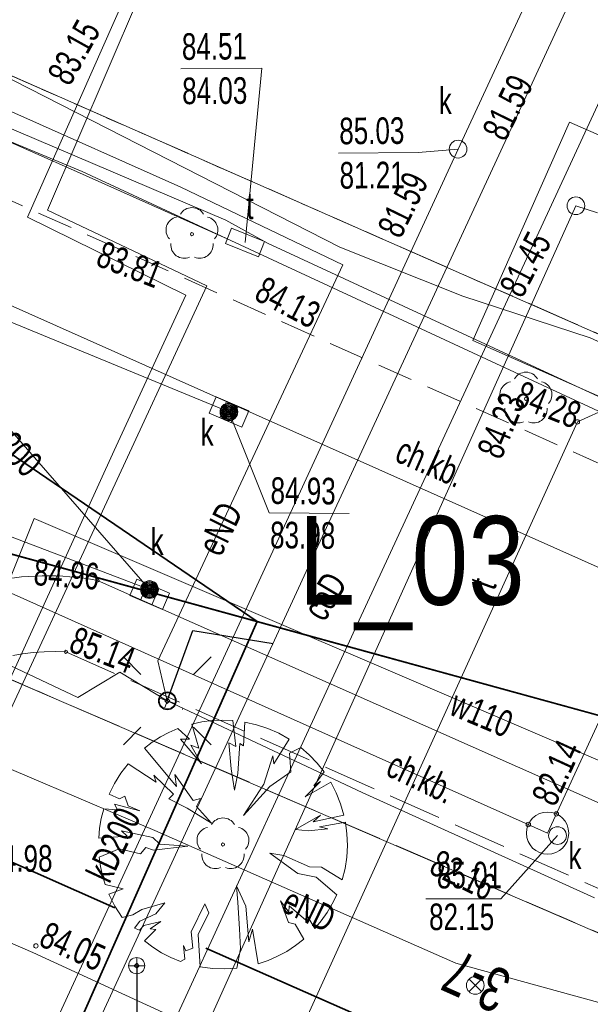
# Model space of a CAD drawing. Header units: metres. Extents: x -1013 to 1491576, y -5789570 to 1032.
# Tile 52 of 62: x 77 to 94, y -16 to 12. Entities that reach past the tile are written whole.
import ezdxf
from ezdxf.xclip import XClip

# ---------------------------------------------------------------- set-up
doc = ezdxf.new("R2010")
doc.units = ezdxf.units.M
doc.header["$MEASUREMENT"] = 0
doc.header["$XCLIPFRAME"] = 0
for name, pattern in [('2_KTCR02', [1.5, 1, -0.5]), ('2_KTJZ01', [2, 1.5, -0.5]), ('GUK', [2, 1.5, -0.5]), ('GUZ', [1, 0.5, -0.5]), ('Przerywana długa', [7.8, 5, -2.8])]:
    doc.linetypes.add(name, pattern=pattern)
doc.layers.add('700-L Mapa 1_1000 dwg', color=7, linetype='Continuous')
doc.layers.add('724-L Tabliczki_ znaki', color=7, linetype='Continuous')
for name, color, linetype, lineweight in [('703-L Płaszczyzny podejścia 2D3', 152, 'Continuous', 30), ('703-L Płaszczyzny podejścia 2D38', 171, 'Continuous', 35), ('704-L Płaszczyzny podejścia 3D38', 171, 'Continuous', 35), ('708-L Opisy_ numeracja obiektów85', 1, 'Continuous', 25), ('715-L Wymiary opisy dla 1_100085', 1, 'Continuous', 25), ('721-L Obiekty_Rośliny1', 7, 'Continuous', 13), ('722-L Obiekty_Latarnie_ słupy_ anteny1', 7, 'Continuous', 13), ('A-26_7_01', 7, 'Continuous', 13), ('ex_02_DXF_MZ_5_07', 9, 'Continuous', 18), ('ex_02_DXF_MZ_5_Dzialki7', 9, 'Continuous', 18), ('ex_02_DXF_MZ_5_EADTD_T_07', 9, 'Continuous', 18), ('ex_02_DXF_MZ_5_Kontury3', 9, 'Continuous', 18), ('ex_02_DXF_MZ_5_KTCR_E_T_17', 9, 'Continuous', 18), ('ex_02_DXF_MZ_5_KTCR_L_17', 9, 'Continuous', 18), ('ex_02_DXF_MZ_5_KTJZ_L_07', 9, 'Continuous', 18), ('ex_02_DXF_MZ_5_KTKR_L_07', 9, 'Continuous', 18), ('ex_02_DXF_MZ_5_OBOP_T_13', 9, 'Continuous', 18), ('ex_02_DXF_MZ_5_RTPW_T_17', 9, 'Continuous', 18), ('ex_02_DXF_MZ_5_SUBK_L_034', 9, 'Continuous', 18), ('ex_02_DXF_MZ_5_SUOG_L_052', 9, 'Continuous', 18), ('ex_02_DXF_MZ_5_SUPC_D_L_1200', 9, 'Continuous', 18), ('ex_02_DXF_MZ_5_SUPC_E_T_1200', 9, 'Continuous', 18), ('ex_02_DXF_MZ_5_SUPE_D_L_31', 9, 'Continuous', 18), ('ex_02_DXF_MZ_5_SUPE_E_T_31', 9, 'Continuous', 18), ('ex_02_DXF_MZ_5_SUPG_L_252', 9, 'Continuous', 18), ('ex_02_DXF_MZ_5_SUPK_D_L_434', 9, 'Continuous', 18), ('ex_02_DXF_MZ_5_SUPK_E_T_434', 9, 'Continuous', 18), ('ex_02_DXF_MZ_5_SUPK_L_434', 9, 'Continuous', 18), ('ex_02_DXF_MZ_5_SUPT_D_L_030', 9, 'Continuous', 18), ('ex_02_DXF_MZ_5_SUPT_E_T_030', 9, 'Continuous', 18), ('ex_02_DXF_MZ_5_SUPT_L_030', 9, 'Continuous', 18), ('ex_02_DXF_MZ_5_SUPW_E_T_05', 9, 'Continuous', 18), ('ex_02_DXF_MZ_5_SUPW_L_05', 9, 'Continuous', 18), ('ex_02_DXF_MZ_5_SUSM_D_T_07', 9, 'Continuous', 18), ('ex_02_DXF_MZ_5_SUSM_D_T_37', 9, 'Continuous', 18), ('ex_02_DXF_MZ_5_SUTC_T_0200', 9, 'Continuous', 18), ('ex_02_DXF_MZ_5_SUTE_T_01', 9, 'Continuous', 18), ('ex_02_DXF_MZ_5_SUTG_T_052', 9, 'Continuous', 18), ('ex_02_DXF_MZ_5_SUTK_T_034', 9, 'Continuous', 18), ('ex_02_DXF_MZ_5_SUTT_T_030', 9, 'Continuous', 18), ('ex_02_DXF_MZ_5_SUUK_D_T_234', 9, 'Continuous', 18), ('ex_02_DXF_MZ_5_SUUK_D_T_97', 9, 'Continuous', 18), ('ex_02_DXF_MZ_5_SUUK_E_T_934', 9, 'Continuous', 18), ('ex_02_DXF_MZ_5_SUUK_T_07', 9, 'Continuous', 18), ('ex_02_DXF_MZ_5_SUUK_T_234', 9, 'Continuous', 18), ('ex_02_DXF_MZ_5_SUUT_D_T_130', 9, 'Continuous', 18), ('ex_02_DXF_MZ_5_SUUT_E_T_930', 9, 'Continuous', 18), ('ex_02_DXF_MZ_5_Uzytki3', 9, 'Continuous', 18)]:
    doc.layers.add(name, color=color, linetype=linetype, lineweight=lineweight)
doc.styles.add('STYL_AUTOMATYCZNY_1', font='arial.ttf', dxfattribs={"width": 0.7})
doc.styles.add('STYL_AUTOMATYCZNY_3', font='ARIALN.TTF')
doc.dimstyles.new('STYL_AUTOMATYCZNY__1', dxfattribs={"dimtxt": 0.18, "dimasz": 0.9119999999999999, "dimexe": 0.18, "dimexo": 0.0625, "dimgap": 0, "dimtad": 0, "dimtih": 1, "dimtoh": 1, "dimdec": 4, "dimzin": 0, "dimdsep": 46, "dimcen": 0.09, "dimadec": 0, "dimazin": 0, "dimtfac": 1, "dimtdec": 4, "dimtmove": 0, "dimatfit": 3, "dimldrblk": 'ARROWHEAD_7', "dimfxl": 1, "dimtolj": 1, "dimtzin": 0, "dimarcsym": 0})
doc.dimstyles.new('STYL_AUTOMATYCZNY__2', dxfattribs={"dimtxt": 0.18, "dimasz": 3.648, "dimexe": 0.18, "dimexo": 0.0625, "dimgap": 0, "dimtad": 0, "dimtih": 1, "dimtoh": 1, "dimdec": 4, "dimzin": 0, "dimdsep": 46, "dimcen": 0.09, "dimadec": 0, "dimazin": 0, "dimtfac": 1, "dimtdec": 4, "dimtmove": 0, "dimatfit": 3, "dimldrblk": 'ARROWHEAD_4', "dimfxl": 1, "dimtolj": 1, "dimtzin": 0, "dimarcsym": 0})
picture_1 = doc.add_image_def('image2.png', size_in_pixel=(300, 265))

# ---------------------------------------------------------------- blocks, each defined once
blk = doc.blocks.new('Rysunek_1_5', base_point=(-7447251.909729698, -5789835.32710067))
at = {"layer": 'ex_02_DXF_MZ_5_07', "color": 9, "linetype": 'Continuous', "lineweight": 18}
for p, q in [((90.11584813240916, -15.63514428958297), (90.469348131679, -15.28164429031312)), ((90.469348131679, -15.63514428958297), (90.11584813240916, -15.28164429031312))]:
    blk.add_line(p, q, dxfattribs=at)
blk.add_circle((90.29259813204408, -15.45839428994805), 0.25, dxfattribs=at)
at = {"layer": 'ex_02_DXF_MZ_5_Dzialki7', "color": 9, "linetype": 'Continuous', "lineweight": 18}
for p, q in [((-42.32972969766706, 44.7128993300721), (161.1902703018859, -43.06710067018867)), ((118.5324703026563, -7.999100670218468), (16.01707030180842, 37.10399932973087))]:
    blk.add_line(p, q, dxfattribs=at)
at = {"layer": 'ex_02_DXF_MZ_5_Kontury3', "color": 9, "linetype": 'GUK', "lineweight": 18}
for p, q in [((-42.33102969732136, 44.71429933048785), (102.609970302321, -17.79190067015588)), ((62.51027030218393, 16.65289933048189), (104.4402703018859, -1.797100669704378))]:
    blk.add_line(p, q, dxfattribs=at)
at = {"layer": 'ex_02_DXF_MZ_5_KTCR_L_17', "color": 9, "linetype": '2_KTCR02', "lineweight": 18}
blk.add_line((111.7702703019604, -8.787100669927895), (9.370270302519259, 36.97289932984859), dxfattribs=at)
at = {"layer": 'ex_02_DXF_MZ_5_KTJZ_L_07', "color": 9, "linetype": '2_KTJZ01', "lineweight": 18}
blk.add_line((78.76027030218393, -6.057100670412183), (107.3602703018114, -18.77710067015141), dxfattribs=at)
blk.add_arc((78.44315958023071, -12.40890363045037), 6.359713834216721, 87.14190861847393, 131.2456692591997, dxfattribs=at)
at = {"layer": 'ex_02_DXF_MZ_5_KTKR_L_07', "color": 9, "linetype": 'Continuous', "lineweight": 18}
for p, q in [((106.5402703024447, -9.377100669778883), (26.14027030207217, 26.4628993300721)), ((79.65027030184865, -4.047100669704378), (104.3402703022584, -15.01710067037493))]:
    blk.add_line(p, q, dxfattribs=at)
blk.add_arc((78.22614203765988, -11.61621954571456), 7.701928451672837, 79.34438215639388, 125.8970043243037, dxfattribs=at)
at = {"layer": 'ex_02_DXF_MZ_5_OBOP_T_13', "color": 9, "linetype": 'Continuous', "lineweight": 18}
for centre in [(82.31027030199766, 5.712899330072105), (91.72027030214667, 1.072899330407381), (83.18411461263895, -11.48802733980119)]:
    blk.add_circle(centre, 0.045, dxfattribs=at)
for centre, radius, start, end in [((82.31027030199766, 6.08795564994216), 0.3750000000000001, 30.14012430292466, 149.8598756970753), ((81.95361179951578, 5.828791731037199), 0.375, 102.1444654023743, 221.8600234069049), ((82.66692880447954, 5.828791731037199), 0.375, 318.1399765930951, 77.85553459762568), ((82.08986614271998, 5.409515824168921), 0.3750000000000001, 174.1481823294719, 293.8542284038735), ((82.53067446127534, 5.409515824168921), 0.3750000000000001, 246.1457715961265, 5.851817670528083), ((91.72027030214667, 1.447955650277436), 0.3750000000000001, 30.14012430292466, 149.8598756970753), ((91.3636117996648, 1.188791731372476), 0.375, 102.1444654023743, 221.8600234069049), ((92.07692880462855, 1.188791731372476), 0.375, 318.1399765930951, 77.85553459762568), ((91.499866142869, 0.7695158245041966), 0.3750000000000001, 174.1481823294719, 293.8542284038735), ((91.94067446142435, 0.7695158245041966), 0.3750000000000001, 246.1457715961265, 5.851817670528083), ((83.18411461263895, -11.11297101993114), 0.3750000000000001, 30.14012430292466, 149.8598756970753), ((82.82745611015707, -11.3721349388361), 0.375, 102.1444654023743, 221.8600234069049), ((83.54077311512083, -11.3721349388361), 0.375, 318.1399765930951, 77.85553459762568), ((82.96371045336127, -11.79141084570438), 0.3750000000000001, 174.1481823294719, 293.8542284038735), ((83.40451877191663, -11.79141084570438), 0.3750000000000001, 246.1457715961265, 5.851817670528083)]:
    blk.add_arc(centre, radius, start, end, dxfattribs=at)
at = {"layer": 'ex_02_DXF_MZ_5_RTPW_T_17', "color": 9, "linetype": 'Continuous', "lineweight": 18}
for centre in [(79.65027030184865, -4.047100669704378), (78.76027030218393, -6.057100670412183)]:
    blk.add_circle(centre, 0.045, dxfattribs=at)
at = {"layer": 'ex_02_DXF_MZ_5_SUBK_L_034', "color": 9, "linetype": 'Continuous', "lineweight": 18}
blk.add_circle((92.33027030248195, -11.16710066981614), 0.5952184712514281, dxfattribs=at)
at = {"layer": 'ex_02_DXF_MZ_5_SUOG_L_052', "color": 9, "linetype": 'Continuous', "lineweight": 18}
for p, q in [((89.94027029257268, 3.962899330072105), (86.48027029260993, 5.342899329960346)), ((93.53027030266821, 2.792899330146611), (89.94027029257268, 3.962899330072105)), ((84.16027030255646, -17.44710067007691), (77.83027030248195, -14.52710067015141))]:
    blk.add_line(p, q, dxfattribs=at)
at = {"layer": 'ex_02_DXF_MZ_5_SUPC_D_L_1200', "color": 9, "linetype": 'Continuous', "lineweight": 18}
for p, q in [((77.67451948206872, 6.191544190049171), (81.5286416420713, 14.89440946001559)), ((81.14639343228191, 13.17347058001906), (78.23645940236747, 6.392673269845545)), ((93.42059654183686, 13.26945524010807), (85.81135669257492, -3.183675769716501)), ((87.02125007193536, -5.16672897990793), (94.88332994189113, 11.82713470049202)), ((78.23645940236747, 6.392673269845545), (82.73015110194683, 4.255344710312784)), ((82.14044094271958, 3.997684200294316), (77.67451948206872, 6.191544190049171)), ((82.73015110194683, 4.255344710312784), (76.15414965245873, -9.9312653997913)), ((80.11499584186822, -0.3826084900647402), (82.14044094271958, 3.997684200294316)), ((73.152389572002, -15.67049134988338), (80.11499584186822, -0.3826084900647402)), ((85.81135669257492, -3.183675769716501), (78.83430749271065, -18.29780653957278)), ((77.87039029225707, -25.01841598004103), (87.02125007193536, -5.16672897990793))]:
    blk.add_line(p, q, dxfattribs=at)
at = {"layer": 'ex_02_DXF_MZ_5_SUPE_D_L_31', "color": 9, "linetype": 'Continuous', "lineweight": 18}
for p, q in [((77.23846151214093, 9.162054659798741), (81.99379507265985, 7.035306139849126)), ((81.99379507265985, 7.035306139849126), (86.55954462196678, 4.847218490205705)), ((86.55954462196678, 4.847218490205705), (81.34756750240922, -6.310468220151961)), ((79.09466953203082, -7.346409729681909), (76.80686493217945, -6.26240156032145)), ((81.34756750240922, -6.310468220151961), (81.61552070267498, -7.438687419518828)), ((80.27971414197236, -6.628008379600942), (79.09466953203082, -7.346409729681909)), ((81.61552070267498, -7.438687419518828), (80.27971414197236, -6.628008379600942)), ((81.61552070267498, -7.438687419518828), (87.10411102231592, -10.02032028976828)), ((82.05722175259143, -7.675602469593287), (82.03722113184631, -7.675743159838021)), ((81.26117262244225, -11.09151615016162), (74.57064686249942, -8.248313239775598)), ((87.10411102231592, -10.02032028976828), (93.65554645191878, -12.99451365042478)), ((89.74815187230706, -14.83216608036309), (81.26117262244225, -11.09151615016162)), ((94.19714803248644, -16.06098654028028), (89.74815187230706, -14.83216608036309))]:
    blk.add_line(p, q, dxfattribs=at)
at = {"layer": 'ex_02_DXF_MZ_5_SUPG_L_252', "color": 9, "linetype": 'Continuous', "lineweight": 18}
for p, q in [((86.48027030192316, 5.342899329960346), (74.48027030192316, 11.4628993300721)), ((89.9402703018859, 3.962899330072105), (86.48027030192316, 5.342899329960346)), ((93.53027030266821, 2.792899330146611), (89.9402703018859, 3.962899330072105)), ((113.5102703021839, -6.387100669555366), (93.53027030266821, 2.792899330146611)), ((76.34027030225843, -13.89710067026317), (77.83027030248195, -14.52710067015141)), ((77.83027030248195, -14.52710067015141), (84.16027030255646, -17.44710067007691))]:
    blk.add_line(p, q, dxfattribs=at)
at = {"layer": 'ex_02_DXF_MZ_5_SUPK_D_L_434', "color": 9, "linetype": 'Continuous', "lineweight": 18}
for p, q in [((92.08248360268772, 13.02681814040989), (89.80686474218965, 8.110359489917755)), ((89.80686474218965, 8.110359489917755), (77.17855963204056, -19.30098778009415)), ((68.02273103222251, 7.027037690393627), (83.35027030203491, 0.7028993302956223)), ((79.11616452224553, -24.62784975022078), (93.12835733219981, 6.513574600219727)), ((72.99736828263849, 5.00184109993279), (81.11342814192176, -4.30193012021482))]:
    blk.add_line(p, q, dxfattribs=at)
at = {"layer": 'ex_02_DXF_MZ_5_SUPK_L_434', "color": 9, "linetype": 'Continuous', "lineweight": 18}
for p, q in [((92.33027030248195, -11.16710066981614), (41.33027030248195, 11.64289932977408)), ((95.95027030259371, -3.287100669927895), (92.33027030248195, -11.16710066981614))]:
    blk.add_line(p, q, dxfattribs=at)
at = {"layer": 'ex_02_DXF_MZ_5_SUPT_D_L_030', "color": 9, "linetype": 'Continuous', "lineweight": 18}
for p, q in [((67.16080010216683, 12.98152361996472), (83.26044323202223, 6.10412953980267)), ((79.22047525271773, 7.475840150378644), (67.16417505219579, 12.50150313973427)), ((76.41202176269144, 8.646194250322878), (78.97018628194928, 7.514083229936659)), ((78.97018628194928, 7.514083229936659), (83.30410065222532, 5.584388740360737)), ((105.3980444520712, -4.681155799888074), (79.22047525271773, 7.475840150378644)), ((83.26044323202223, 6.10412953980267), (84.43504958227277, 5.46233220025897)), ((84.43504958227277, 5.46233220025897), (105.7462271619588, -4.418682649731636)), ((93.17027030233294, 0.422899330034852), (94.0883224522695, 0.8398041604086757))]:
    blk.add_line(p, q, dxfattribs=at)
at = {"layer": 'ex_02_DXF_MZ_5_SUPT_L_030', "color": 9, "linetype": 'Continuous', "lineweight": 18}
blk.add_line((77.7902703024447, -33.42710066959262), (93.17027030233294, 0.422899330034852), dxfattribs=at)
at = {"layer": 'ex_02_DXF_MZ_5_SUPW_L_05', "color": 9, "linetype": 'Continuous', "lineweight": 18}
for p in [(76.17093598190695, -6.501361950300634), (94.89027030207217, -9.597100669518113)]:
    blk.add_line(p, (77.8602703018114, -2.297100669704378), dxfattribs=at)
at = {"layer": 'ex_02_DXF_MZ_5_SUSM_D_T_07', "color": 9, "linetype": 'Continuous', "lineweight": 18}
for p, q in [((80.87303071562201, -6.696197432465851), (80.37806072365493, -6.201227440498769)), ((82.35801068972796, -6.696197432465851), (82.85298068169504, -6.201227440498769)), ((80.87303071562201, -8.181177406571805), (80.37806072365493, -8.676147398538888)), ((82.35801068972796, -8.181177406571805), (82.85298068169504, -8.676147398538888))]:
    blk.add_line(p, q, dxfattribs=at)
at = {"layer": 'ex_02_DXF_MZ_5_SUSM_D_T_37', "color": 9, "linetype": 'Continuous', "lineweight": 18}
blk.add_circle((81.61552070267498, -7.438687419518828), 0.25, dxfattribs=at)
at = {"layer": 'ex_02_DXF_MZ_5_SUTG_T_052', "color": 9, "linetype": 'Continuous', "lineweight": 18}
blk.add_circle((77.91404555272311, -14.34549199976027), 0.0625, dxfattribs=at)
at = {"layer": 'ex_02_DXF_MZ_5_SUTK_T_034', "color": 9, "linetype": 'Continuous', "lineweight": 18}
for p, q in [((89.80686465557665, 8.110359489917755), (88.68746296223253, 8.01247701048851)), ((86.4346778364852, 7.996630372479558), (88.68746296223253, 8.01247701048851)), ((93.12835728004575, 6.513574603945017), (93.7397823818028, 6.31785712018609)), ((83.35027086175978, 0.7028980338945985), (84.48918163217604, -2.136393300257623)), ((84.48918163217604, -2.136393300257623), (86.74190020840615, -2.159865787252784)), ((81.11342787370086, -4.301930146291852), (76.40041613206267, -2.504914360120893)), ((92.61027030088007, -11.23710064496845), (91.01341132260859, -13.01522008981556)), ((88.89628376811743, -13.01522008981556), (91.01341132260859, -13.01522008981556))]:
    blk.add_line(p, q, dxfattribs=at)
for centre in [(92.57874348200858, -10.62622535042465), (91.78692103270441, -10.92408503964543)]:
    blk.add_circle(centre, 0.0625, dxfattribs=at)
at = {"layer": 'ex_02_DXF_MZ_5_SUTT_T_030', "color": 9, "linetype": 'Continuous', "lineweight": 18}
for p in [(82.00045531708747, 10.37566073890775), (83.80488950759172, 5.477901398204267)]:
    blk.add_line(p, (84.28038243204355, 10.39169829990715), dxfattribs=at)
blk.add_circle((93.17027030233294, 0.422899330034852), 0.0625, dxfattribs=at)
at = {"layer": 'ex_02_DXF_MZ_5_SUUK_D_T_234', "color": 9, "linetype": 'Continuous', "lineweight": 18}
for centre in [(89.80686474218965, 8.110359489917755), (93.12835733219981, 6.513574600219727)]:
    blk.add_circle(centre, 0.25, dxfattribs=at)
at = {"layer": 'ex_02_DXF_MZ_5_SUUK_D_T_97', "color": 9, "linetype": 'Continuous', "lineweight": 18}
for centre, radius in [((83.35027030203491, 0.7028993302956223), 0.25), ((83.35027030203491, 0.7028993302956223), 0.225), ((83.35027030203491, 0.7028993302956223), 0.2), ((83.35027030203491, 0.7028993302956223), 0.175), ((83.35027030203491, 0.7028993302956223), 0.15), ((83.35027030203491, 0.7028993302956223), 0.125), ((83.35027030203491, 0.7028993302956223), 0.1), ((83.35027030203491, 0.7028993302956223), 0.075), ((83.35027030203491, 0.7028993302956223), 0.05), ((83.35027030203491, 0.7028993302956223), 0.025), ((83.35027030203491, 0.7028993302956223), 0.00715), ((81.11342814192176, -4.30193012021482), 0.25), ((81.11342814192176, -4.30193012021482), 0.225), ((81.11342814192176, -4.30193012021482), 0.2), ((81.11342814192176, -4.30193012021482), 0.175), ((81.11342814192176, -4.30193012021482), 0.15), ((81.11342814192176, -4.30193012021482), 0.125), ((81.11342814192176, -4.30193012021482), 0.1), ((81.11342814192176, -4.30193012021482), 0.075), ((81.11342814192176, -4.30193012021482), 0.05), ((81.11342814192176, -4.30193012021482), 0.025), ((81.11342814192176, -4.30193012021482), 0.00715)]:
    blk.add_circle(centre, radius, dxfattribs=at)
at = {"layer": 'ex_02_DXF_MZ_5_SUUK_T_07', "color": 9, "linetype": 'Continuous', "lineweight": 18}
for p, q in [((82.79234609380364, 0.6679625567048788), (82.98756635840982, 1.128276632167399)), ((82.98756635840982, 1.128276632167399), (83.90819451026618, 0.7378361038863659)), ((83.28677050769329, 1.00138346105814), (83.09155024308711, 0.5410693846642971)), ((83.60899036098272, 0.8647292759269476), (83.41377009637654, 0.4044151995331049)), ((83.71297424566, 0.2775220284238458), (82.79234609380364, 0.6679625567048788)), ((83.90819451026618, 0.7378361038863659), (83.71297424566, 0.2775220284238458)), ((80.56220402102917, -4.469689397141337), (80.75935955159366, -4.010200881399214)), ((80.75935955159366, -4.010200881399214), (81.67833658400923, -4.404511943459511)), ((81.0580270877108, -4.138351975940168), (80.86087155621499, -4.597840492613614)), ((81.37966904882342, -4.276360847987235), (81.1825135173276, -4.73584936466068)), ((81.67833658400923, -4.404511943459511), (81.48118105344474, -4.864000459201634)), ((81.48118105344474, -4.864000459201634), (80.56220402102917, -4.469689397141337))]:
    blk.add_line(p, q, dxfattribs=at)
at = {"layer": 'ex_02_DXF_MZ_5_SUUK_T_234', "color": 9, "linetype": 'Continuous', "lineweight": 18}
blk.add_circle((92.6102703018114, -11.23710067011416), 0.25, dxfattribs=at)
at = {"layer": 'ex_02_DXF_MZ_5_SUUT_D_T_130', "color": 9, "linetype": 'Continuous', "lineweight": 18}
for p, q in [((83.4285266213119, 5.881418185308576), (83.25387340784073, 5.448641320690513)), ((84.35590561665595, 5.507161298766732), (83.4285266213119, 5.881418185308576)), ((83.25387340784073, 5.448641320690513), (84.18125240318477, 5.074384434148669)), ((84.18125240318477, 5.074384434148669), (84.35590561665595, 5.507161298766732))]:
    blk.add_line(p, q, dxfattribs=at)
at = {"layer": 'ex_02_DXF_MZ_5_Uzytki3', "color": 9, "linetype": 'GUZ', "lineweight": 18}
for p, q in [((-42.33102969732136, 44.71429933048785), (102.609970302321, -17.79190067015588)), ((62.51467030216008, 16.64919933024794), (104.4376703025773, -1.797700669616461))]:
    blk.add_line(p, q, dxfattribs=at)
at = {"layer": 'ex_02_DXF_MZ_5_EADTD_T_07', "color": 9, "linetype": 'Continuous', "lineweight": 18, "insert": (91.39438638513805, -15.117020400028), "char_height": 1.25, "attachment_point": 7, "rotation": 155.96274251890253, "style": 'STYL_AUTOMATYCZNY_1'}
blk.add_mtext('\\A1;{\\pql;\\fArial|b0|i0|c238|p0;\\W0.700000;3-7}', dxfattribs=at)
at = {"layer": 'ex_02_DXF_MZ_5_KTCR_E_T_17', "color": 9, "linetype": 'Continuous', "lineweight": 18, "char_height": 0.75, "attachment_point": 4, "style": 'STYL_AUTOMATYCZNY_1'}
for insert, rotation in [((88.12998503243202, -0.3273696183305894), 336.4402596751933), ((87.88619937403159, -9.184513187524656), 334.46272523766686)]:
    blk.add_mtext('\\A1;{\\pql;\\fArial|b0|i0|c238|p0;\\W0.700000;ch.kb.}', dxfattribs=dict(at, insert=insert, rotation=rotation))
at = {"layer": 'ex_02_DXF_MZ_5_RTPW_T_17', "color": 9, "linetype": 'Continuous', "lineweight": 18, "char_height": 0.75, "attachment_point": 7, "style": 'STYL_AUTOMATYCZNY_1'}
for s, insert, rotation in [('\\A1;{\\pql;\\fArial|b0|i0|c238|p0;\\W0.700000;84.96}', (77.83321641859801, -4.184134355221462), 355.72007285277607), ('\\A1;{\\pql;\\fArial|b0|i0|c238|p0;\\W0.700000;85.14}', (78.79902855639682, -6.039437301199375), 339.1341272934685), ('\\A1;{\\pql;\\fArial|b0|i0|c238|p0;\\W0.700000;84.98}', (76.54903387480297, -12.27446077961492), 0.4030531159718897)]:
    blk.add_mtext(s, dxfattribs=dict(at, insert=insert, rotation=rotation))
at = {"layer": 'ex_02_DXF_MZ_5_SUPC_E_T_1200', "color": 9, "linetype": 'Continuous', "lineweight": 18, "insert": (85.72268120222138, -5.052086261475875), "char_height": 0.75, "attachment_point": 4, "rotation": 59.074542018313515, "style": 'STYL_AUTOMATYCZNY_1'}
blk.add_mtext('\\A1;{\\pql;\\fArial|b0|i0|c238|p0;\\W0.700000;coD}', dxfattribs=at)
at = {"layer": 'ex_02_DXF_MZ_5_SUPE_E_T_31', "color": 9, "linetype": 'Continuous', "lineweight": 18, "char_height": 0.75, "attachment_point": 4, "style": 'STYL_AUTOMATYCZNY_1'}
for insert, rotation in [((82.78435881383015, -3.249244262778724), 63.83310750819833), ((84.94580002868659, -13.01368365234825), 334.37272548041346)]:
    blk.add_mtext('\\A1;{\\pql;\\fArial|b0|i0|c238|p0;\\W0.700000;eND}', dxfattribs=dict(at, insert=insert, rotation=rotation))
at = {"layer": 'ex_02_DXF_MZ_5_SUPK_E_T_434', "color": 9, "linetype": 'Continuous', "lineweight": 18, "char_height": 0.75, "attachment_point": 7, "style": 'STYL_AUTOMATYCZNY_1'}
for s, insert, rotation in [('\\A1;{\\pql;\\fArial|b0|i0|c238|p0;\\W0.700000;k200}', (76.49842262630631, -0.05347233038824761), 314.2350005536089), ('\\A1;{\\pql;\\fArial|b0|i0|c238|p0;\\W0.700000;kD200}', (79.99789581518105, -12.61863795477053), 64.99538708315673)]:
    blk.add_mtext(s, dxfattribs=dict(at, insert=insert, rotation=rotation))
at = {"layer": 'ex_02_DXF_MZ_5_SUPT_E_T_030', "color": 9, "linetype": 'Continuous', "lineweight": 18, "insert": (90.83876212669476, -4.356493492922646), "char_height": 0.75, "attachment_point": 7, "rotation": 69.80512439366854, "style": 'STYL_AUTOMATYCZNY_1'}
blk.add_mtext('\\A1;{\\pql;\\fArial|b0|i0|c238|p0;\\W0.700000;t}', dxfattribs=at)
at = {"layer": 'ex_02_DXF_MZ_5_SUPW_E_T_05', "color": 9, "linetype": 'Continuous', "lineweight": 18, "insert": (89.5142272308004, -7.817948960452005), "char_height": 0.75, "attachment_point": 7, "rotation": 337.14123864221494, "style": 'STYL_AUTOMATYCZNY_1'}
blk.add_mtext('\\A1;{\\pql;\\fArial|b0|i0|c238|p0;\\W0.700000;w110}', dxfattribs=at)
at = {"layer": 'ex_02_DXF_MZ_5_SUTC_T_0200', "color": 9, "linetype": 'Continuous', "lineweight": 18, "insert": (78.87344714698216, 9.851460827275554), "char_height": 0.75, "attachment_point": 7, "rotation": 60.957734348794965, "style": 'STYL_AUTOMATYCZNY_1'}
blk.add_mtext('\\A1;{\\pql;\\fArial|b0|i0|c238|p0;\\W0.700000;83.15}', dxfattribs=at)
at = {"layer": 'ex_02_DXF_MZ_5_SUTE_T_01', "color": 9, "linetype": 'Continuous', "lineweight": 18, "insert": (84.19675314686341, 4.215827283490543), "char_height": 0.75, "attachment_point": 4, "rotation": 332.41270537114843, "style": 'STYL_AUTOMATYCZNY_1'}
blk.add_mtext('\\A1;{\\pql;\\fArial|b0|i0|c238|p0;\\W0.700000;84.13}', dxfattribs=at)
at = {"layer": 'ex_02_DXF_MZ_5_SUTG_T_052', "color": 9, "linetype": 'Continuous', "lineweight": 18, "insert": (77.95378686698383, -14.33016800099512), "char_height": 0.75, "attachment_point": 7, "rotation": 335.72018868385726, "style": 'STYL_AUTOMATYCZNY_1'}
blk.add_mtext('\\A1;{\\pql;\\fArial|b0|i0|c238|p0;\\W0.700000;84.05}', dxfattribs=at)
at = {"layer": 'ex_02_DXF_MZ_5_SUTK_T_034', "color": 9, "linetype": 'Continuous', "lineweight": 18, "char_height": 0.75, "style": 'STYL_AUTOMATYCZNY_1'}
for s, insert, attachment_point, rotation in [('\\A1;{\\pql;\\fArial|b0|i0|c238|p0;\\W0.700000;81.59}', (90.80431072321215, 8.460948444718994), 4, 63.83310744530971), ('\\A1;{\\pql;\\fArial|b0|i0|c238|p0;\\W0.700000;85.03}', (86.45756802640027, 8.996816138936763), 1, 0.4030258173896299), ('\\A1;{\\pql;\\fArial|b0|i0|c238|p0;\\W0.700000;81.21}', (86.46636061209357, 7.746847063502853), 1, 0.4030258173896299), ('\\A1;{\\pql;\\fArial|b0|i0|c238|p0;\\W0.700000;81.59}', (87.85334368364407, 5.719939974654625), 4, 63.83310752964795), ('\\A1;{\\pql;\\fArial|b0|i0|c238|p0;\\W0.700000;81.45}', (91.2825579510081, 4.049099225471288), 4, 62.436060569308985), ('\\A1;{\\pql;\\fArial|b0|i0|c238|p0;\\W0.700000;84.93}', (84.52952406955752, -1.136759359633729), 1, 359.40302097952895), ('\\A1;{\\pql;\\fArial|b0|i0|c238|p0;\\W0.700000;83.98}', (84.51650024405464, -2.386691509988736), 1, 359.4030209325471), ('\\A1;{\\pql;\\fArial|b0|i0|c238|p0;\\W0.700000;82.14}', (92.54896131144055, -10.45622694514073), 7, 65.3638622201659), ('\\A1;{\\pql;\\fArial|b0|i0|c238|p0;\\W0.700000;82.16}', (89.28281330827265, -11.60507145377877), 1, 333.8349130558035)]:
    blk.add_mtext(s, dxfattribs=dict(at, insert=insert, attachment_point=attachment_point, rotation=rotation))
for s, insert, attachment_point in [('\\A1;{\\pql;\\fArial|b0|i0|c238|p0;\\W0.700000;85.01}', (89.21165132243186, -12.73491016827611), 7), ('\\A1;{\\pql;\\fArial|b0|i0|c238|p0;\\W0.700000;82.15}', (88.9911673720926, -13.15106697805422), 1)]:
    blk.add_mtext(s, dxfattribs=dict(at, insert=insert, attachment_point=attachment_point))
at = {"layer": 'ex_02_DXF_MZ_5_SUTT_T_030', "color": 9, "linetype": 'Continuous', "lineweight": 18, "char_height": 0.75, "style": 'STYL_AUTOMATYCZNY_1'}
for s, insert, attachment_point, rotation in [('\\A1;{\\pql;\\fArial|b0|i0|c238|p0;\\W0.700000;84.51}', (82.0233455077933, 11.37584650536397), 1, 0.4030257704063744), ('\\A1;{\\pql;\\fArial|b0|i0|c238|p0;\\W0.700000;84.03}', (82.03213809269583, 10.12587742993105), 1, 0.4030258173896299), ('\\A1;{\\pql;\\fArial|b0|i0|c238|p0;\\W0.700000;83.81}', (79.56038643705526, 4.834693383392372), 7, 338.80277093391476), ('\\A1;{\\pql;\\fArial|b0|i0|c238|p0;\\W0.700000;84.28}', (91.35415439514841, 0.8925187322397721), 7, 338.29276567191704), ('\\A1;{\\pql;\\fArial|b0|i0|c238|p0;\\W0.700000;84.23}', (91.02578446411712, -0.6754781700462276), 7, 67.45693271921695)]:
    blk.add_mtext(s, dxfattribs=dict(at, insert=insert, attachment_point=attachment_point, rotation=rotation))
at = {"layer": 'ex_02_DXF_MZ_5_SUUK_E_T_934', "color": 9, "linetype": 'Continuous', "lineweight": 18, "char_height": 0.75, "style": 'STYL_AUTOMATYCZNY_1'}
for s, insert, attachment_point in [('\\A1;{\\pql;\\fArial|b0|i0|c238|p0;\\W0.700000;k}', (89.26461535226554, 9.85232042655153), 1), ('\\A1;{\\pql;\\fArial|b0|i0|c238|p0;\\W0.700000;k }', (82.5527045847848, 0.1301466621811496), 4), ('\\A1;{\\pql;\\fArial|b0|i0|c238|p0;\\W0.700000;k }', (81.14424602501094, -2.950043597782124), 4), ('\\A1;{\\pql;\\fArial|b0|i0|c238|p0;\\W0.700000;k}', (92.91747076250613, -11.42620615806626), 1)]:
    blk.add_mtext(s, dxfattribs=dict(at, insert=insert, attachment_point=attachment_point))
at = {"layer": 'ex_02_DXF_MZ_5_SUUT_E_T_930', "color": 9, "linetype": 'Continuous', "lineweight": 18, "insert": (83.84285210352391, 6.88819103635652), "char_height": 0.75, "attachment_point": 1, "style": 'STYL_AUTOMATYCZNY_1'}
blk.add_mtext('\\A1;{\\pql;\\fArial|b0|i0|c238|p0;\\W0.700000;t}', dxfattribs=at)
blk = doc.blocks.new('Rysunek_3_7', base_point=(90.22175947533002, 2.716591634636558))
at = {"layer": 'A-26_7_01', "color": 7, "lineweight": 13}
image = blk.add_image(picture_1, insert=(90.22175947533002, 2.716591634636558), size_in_units=(7.6200000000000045, 6.730999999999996), rotation=-23.899190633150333, dxfattribs=at)
image.set_boundary_path([(-0.5, -0.5), (299.5, 264.5)])
blk = doc.blocks.new('ARROWHEAD_7')
at = {"color": 0, "linetype": 'Continuous', "lineweight": 0}
for p, q in [((0, 0), (-1, 0)), ((-0.25, 0), (0.25, 0)), ((0, -0.25), (0, 0.25))]:
    blk.add_line(p, q, dxfattribs=at)
blk.add_circle((0, 0), 0.25, dxfattribs=at)
blk = doc.blocks.new('ARROWHEAD_4')
at = {"color": 0, "linetype": 'Continuous', "lineweight": 0}
blk.add_line((0, 0), (-1, 0), dxfattribs=at)
at = {"color": 0, "linetype": 'Continuous', "lineweight": 0, "flags": 128}
blk.add_lwpolyline([(-1, 0.2679), (0, 0), (-1, -0.2679)], close=True, dxfattribs=at)

msp = doc.modelspace()

# ---------------------------------------------------------------- linework, layer by layer
at = {"layer": '703-L Płaszczyzny podejścia 2D3', "color": 152, "linetype": 'Continuous', "lineweight": 30}
msp.add_circle((8.227287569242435, 10.35503282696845), 1021.659312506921, dxfattribs=at)
at = {"layer": '703-L Płaszczyzny podejścia 2D38', "color": 171, "linetype": 'Przerywana długa', "lineweight": 35}
msp.add_line((25.64933348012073, 10.87244387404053), (381.2963483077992, -146.7226094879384), dxfattribs=at)
at = {"layer": '703-L Płaszczyzny podejścia 2D38', "color": 171, "linetype": 'Continuous', "lineweight": 35}
msp.add_line((25.64933348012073, 10.87244387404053), (404.9356063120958, -93.37555726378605), dxfattribs=at)
at = {"layer": '704-L Płaszczyzny podejścia 3D38', "color": 171, "linetype": 'Continuous', "lineweight": 35, "flags": 128}
for points in [[(33.75190691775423, 29.15763743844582), (84.15107222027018, -5.206939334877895)], [(142.6528109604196, -21.28632254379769), (84.15107222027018, -5.206939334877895), (33.75190691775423, 29.15763743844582)], [(84.15107222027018, -5.206939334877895), (25.64933348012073, 10.87244387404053)], [(25.64933348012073, 10.87244387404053), (84.15107222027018, -5.206939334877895)], [(63.36797135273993, -52.10846082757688), (84.15107222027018, -5.206939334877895)], [(84.15107222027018, -5.206939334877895), (63.36797135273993, -52.10846082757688)], [(84.15107222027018, -5.206939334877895), (142.6528109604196, -21.28632254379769)]]:
    msp.add_lwpolyline(points, dxfattribs=at)
at = {"layer": '721-L Obiekty_Rośliny1', "color": 7, "linetype": 'Continuous', "lineweight": 13}
for p, q in [((82.58852720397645, -8.032225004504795), (82.30272859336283, -8.093848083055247)), ((82.87846573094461, -7.994623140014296), (82.58852720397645, -8.032225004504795)), ((83.17052881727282, -7.981303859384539), (82.87846573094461, -7.994623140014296)), ((83.46268633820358, -7.992359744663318), (83.17052881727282, -7.981303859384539)), ((83.54532684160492, -8.726114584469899), (83.46268633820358, -7.992359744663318)), ((83.80392153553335, -8.03648659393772), (83.76568366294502, -8.703554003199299)), ((84.13089475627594, -8.111505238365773), (83.80392153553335, -8.03648659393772)), ((81.91314245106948, -8.219706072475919), (81.66156263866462, -8.329051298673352)), ((82.23815447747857, -8.52251999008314), (81.91314245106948, -8.219706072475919)), ((82.30272859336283, -8.093848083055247), (82.50205426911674, -8.77469107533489)), ((84.44920347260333, -8.217424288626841), (84.13089475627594, -8.111505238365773)), ((84.75593466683, -8.353274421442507), (84.44920347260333, -8.217424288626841)), ((81.41929952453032, -8.457726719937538), (81.18783554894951, -8.604944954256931)), ((81.66156263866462, -8.329051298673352), (81.41929952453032, -8.457726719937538)), ((82.57785991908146, -9.213975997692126), (81.98568444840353, -8.515824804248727)), ((81.98568444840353, -8.515824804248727), (82.23815447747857, -8.52251999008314)), ((84.61988178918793, -9.217299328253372), (85.04828127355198, -8.517812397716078)), ((85.04828127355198, -8.517812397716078), (84.75593466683, -8.353274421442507)), ((81.18783554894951, -8.604944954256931), (80.96858707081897, -8.769805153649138)), ((80.96858707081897, -8.769805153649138), (81.87557203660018, -9.849395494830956)), ((82.50205426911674, -8.77469107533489), (82.28297669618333, -8.69263865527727)), ((82.28297669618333, -8.69263865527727), (82.57785991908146, -9.213975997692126)), ((83.41491340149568, -9.359507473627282), (83.34993962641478, -8.624508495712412)), ((83.34993962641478, -8.624508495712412), (83.54532684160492, -8.726114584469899)), ((83.65821322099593, -8.64090577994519), (83.59916979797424, -9.486232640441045)), ((83.76568366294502, -8.703554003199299), (83.65821322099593, -8.64090577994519)), ((85.3787644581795, -8.752921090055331), (85.05473107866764, -8.914142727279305)), ((85.61648108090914, -8.961985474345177), (85.3787644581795, -8.752921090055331)), ((84.33875388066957, -9.78390730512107), (84.58476166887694, -8.991377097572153)), ((84.58476166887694, -8.991377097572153), (84.61988178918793, -9.217299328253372)), ((85.05473107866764, -8.914142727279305), (85.09157886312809, -9.441344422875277)), ((85.83437507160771, -9.19163590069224), (85.61648108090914, -8.961985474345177)), ((80.51413155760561, -9.21459719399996), (80.30835626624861, -9.481211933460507)), ((81.29798271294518, -9.72868415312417), (80.51413155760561, -9.21459719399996)), ((83.51042219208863, -9.957780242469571), (83.41491340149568, -9.359507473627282)), ((86.03067069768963, -9.440000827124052), (85.83437507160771, -9.19163590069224)), ((80.30835626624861, -9.481211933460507), (80.12910618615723, -9.766336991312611)), ((81.79351961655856, -10.06847306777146), (81.23360682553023, -9.534875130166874)), ((81.23360682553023, -9.534875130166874), (81.29798271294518, -9.72868415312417)), ((81.87557203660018, -9.849395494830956), (81.8291716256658, -9.513294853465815)), ((81.8291716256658, -9.513294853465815), (82.34328189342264, -10.25198210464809)), ((83.59916979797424, -9.486232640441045), (83.51042219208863, -9.957780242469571)), ((85.09157886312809, -9.441344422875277), (84.50202788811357, -9.856257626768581)), ((85.49964740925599, -10.14806793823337), (85.93434722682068, -9.709613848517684)), ((85.7433956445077, -9.835358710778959), (86.03067069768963, -9.440000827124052)), ((85.93434722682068, -9.709613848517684), (85.7433956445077, -9.835358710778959)), ((80.12910618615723, -9.766336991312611), (79.97803467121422, -10.06734245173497)), ((83.76506830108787, -10.67164735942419), (84.33875388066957, -9.78390730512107)), ((84.50202788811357, -9.856257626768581), (83.76506830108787, -10.67164735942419)), ((86.21929597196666, -9.73161956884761), (85.49964740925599, -10.14806793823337)), ((86.37292706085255, -10.02899707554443), (86.21929597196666, -9.73161956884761)), ((79.97803467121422, -10.06734245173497), (80.26511261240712, -10.20002534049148)), ((80.26511261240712, -10.20002534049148), (80.4205475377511, -10.1278257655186)), ((80.4205475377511, -10.1278257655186), (80.51251764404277, -10.39782861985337)), ((81.65837159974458, -10.20392002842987), (81.79351961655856, -10.06847306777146)), ((82.17474142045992, -10.46278629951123), (81.65837159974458, -10.20392002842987)), ((82.34328189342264, -10.25198210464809), (82.54965045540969, -10.19317162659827)), ((82.54965045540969, -10.19317162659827), (82.43691354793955, -10.4136779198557)), ((86.49750611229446, -10.33966724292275), (86.37292706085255, -10.02899707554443)), ((79.82450495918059, -10.48288201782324), (79.75485235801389, -10.75491443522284)), ((80.21471119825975, -10.51274739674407), (79.82450495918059, -10.48288201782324)), ((80.83680174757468, -10.54152607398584), (80.1277714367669, -10.3507807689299)), ((80.1277714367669, -10.3507807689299), (80.21471119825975, -10.51274739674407)), ((80.51251764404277, -10.39782861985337), (80.83680174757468, -10.54152607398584)), ((82.85867140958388, -10.88605635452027), (82.17474142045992, -10.46278629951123)), ((82.43691354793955, -10.4136779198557), (82.85867140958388, -10.88605635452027)), ((86.5918981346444, -10.6607996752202), (86.49750611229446, -10.33966724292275)), ((79.75485235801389, -10.75491443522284), (79.70718898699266, -11.03164774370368)), ((85.22867001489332, -11.06476481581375), (85.93539353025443, -10.65669626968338)), ((85.93539353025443, -10.65669626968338), (85.72917444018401, -10.85080423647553)), ((85.72917444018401, -10.85080423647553), (86.5918981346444, -10.6607996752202)), ((79.70718898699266, -11.03164774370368), (79.68182047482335, -11.31130746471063)), ((85.58718176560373, -11.10342373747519), (85.22867001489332, -11.06476481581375)), ((86.13807381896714, -11.04702228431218), (85.58718176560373, -11.10342373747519)), ((86.63369434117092, -10.85739762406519), (85.9078654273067, -10.99008894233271)), ((85.9078654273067, -10.99008894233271), (86.13807381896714, -11.04702228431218)), ((86.6776161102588, -11.18349256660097), (86.63369434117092, -10.85739762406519)), ((79.68182047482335, -11.31130746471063), (80.48726795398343, -11.25073180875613)), ((80.48726795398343, -11.25073180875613), (80.3217723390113, -11.10685893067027)), ((80.3217723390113, -11.10685893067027), (81.210863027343, -11.28922032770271)), ((81.210863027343, -11.28922032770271), (81.40751579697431, -11.48216868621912)), ((86.69078062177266, -11.51226867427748), (86.6776161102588, -11.18349256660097)), ((80.25848294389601, -11.60784984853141), (79.69551909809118, -11.84439158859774)), ((80.86433194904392, -11.75287323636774), (80.25848294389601, -11.60784984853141)), ((81.01473652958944, -11.57263743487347), (80.86433194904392, -11.75287323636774)), ((81.2276308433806, -11.64934108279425), (81.01473652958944, -11.57263743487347)), ((82.19660331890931, -11.53204382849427), (81.2276308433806, -11.64934108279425)), ((81.40751579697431, -11.48216868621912), (82.19660331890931, -11.53204382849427)), ((86.67307197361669, -11.84083135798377), (86.69078062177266, -11.51226867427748)), ((79.69551909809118, -11.84439158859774), (79.7321406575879, -12.10541697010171)), ((85.293017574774, -12.30455946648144), (84.50825870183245, -11.72756659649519)), ((84.50825870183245, -11.72756659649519), (84.9012133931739, -11.79588633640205)), ((84.9012133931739, -11.79588633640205), (85.62348253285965, -12.11593975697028)), ((86.62464607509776, -12.16628790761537), (86.67307197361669, -11.84083135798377)), ((79.7321406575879, -12.10541697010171), (79.7882646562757, -12.3629543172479)), ((85.62348253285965, -12.11593975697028), (85.95579969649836, -12.12212061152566)), ((85.95579969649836, -12.12212061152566), (86.54592927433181, -12.48577295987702)), ((86.54592927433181, -12.48577295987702), (86.62464607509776, -12.16628790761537)), ((79.7882646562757, -12.3629543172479), (79.86357401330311, -12.6155486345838)), ((85.8104254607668, -12.41039263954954), (85.293017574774, -12.30455946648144)), ((86.39019455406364, -12.90871222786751), (85.8104254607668, -12.41039263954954)), ((79.86357401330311, -12.6155486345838), (80.37595562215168, -12.73561081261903)), ((80.37595562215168, -12.73561081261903), (79.97070179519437, -12.8920473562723)), ((83.60618206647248, -13.12655838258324), (83.56964371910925, -12.65186969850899)), ((83.56964371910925, -12.65186969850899), (83.827284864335, -13.22453391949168)), ((79.97070179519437, -12.8920473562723), (80.1400292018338, -13.22895759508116)), ((86.26456442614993, -13.16377287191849), (86.39019455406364, -12.90871222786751)), ((80.1400292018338, -13.22895759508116), (80.3445520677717, -13.54573934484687)), ((80.64851237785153, -13.47359522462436), (80.89388978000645, -13.3178094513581)), ((80.89388978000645, -13.3178094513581), (81.54193171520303, -13.12883889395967)), ((81.54193171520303, -13.12883889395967), (81.29672973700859, -13.44341315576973)), ((82.28767579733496, -13.9530613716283), (82.67639980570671, -13.15541451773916)), ((82.67639980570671, -13.15541451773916), (82.78964180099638, -13.41720888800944)), ((83.64792618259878, -13.86807178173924), (83.60618206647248, -13.12655838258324)), ((83.827284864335, -13.22453391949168), (83.91024682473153, -14.23119525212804)), ((85.03262659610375, -13.68810937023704), (84.80932074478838, -13.07775629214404)), ((84.80932074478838, -13.07775629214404), (85.04048423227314, -13.39180428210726)), ((85.04048423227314, -13.39180428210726), (85.04684051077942, -13.21827560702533)), ((85.04684051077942, -13.21827560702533), (85.52037868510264, -13.62209064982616)), ((86.11868431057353, -13.40781764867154), (86.26456442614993, -13.16377287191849)), ((80.3445520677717, -13.54573934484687), (80.64851237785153, -13.47359522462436)), ((81.29672973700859, -13.44341315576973), (80.83695666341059, -13.6452716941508)), ((82.78964180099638, -13.41720888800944), (82.48582992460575, -14.02323331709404)), ((85.52037868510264, -13.62209064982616), (85.54968363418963, -13.47636556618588)), ((85.54968363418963, -13.47636556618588), (85.77013682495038, -13.85652544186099)), ((85.95351318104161, -13.63924227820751), (86.11868431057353, -13.40781764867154)), ((80.83695666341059, -13.6452716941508), (80.69476056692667, -13.8467793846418)), ((80.69476056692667, -13.8467793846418), (80.82742224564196, -13.90556470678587)), ((80.82742224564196, -13.90556470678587), (80.95823171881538, -13.76954946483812)), ((80.95823171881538, -13.76954946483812), (81.42956683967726, -13.66098696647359)), ((81.42956683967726, -13.66098696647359), (81.12858225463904, -13.86267008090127)), ((81.12858225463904, -13.86267008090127), (81.29557922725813, -13.88376654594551)), ((83.68128639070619, -14.42952480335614), (83.64792618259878, -13.86807178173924)), ((83.91024682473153, -14.23119525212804), (84.01625542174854, -13.87257585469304)), ((84.01625542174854, -13.87257585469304), (84.17503825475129, -14.85185915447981)), ((85.22257223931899, -13.7370094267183), (85.03262659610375, -13.68810937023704)), ((85.45814444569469, -14.15749965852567), (85.22257223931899, -13.7370094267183)), ((85.77013682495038, -13.85652544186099), (85.95351318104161, -13.63924227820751)), ((81.29557922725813, -13.88376654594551), (80.96893252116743, -14.20653105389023)), ((82.33074584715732, -14.41300986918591), (82.28767579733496, -13.9530613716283)), ((82.48582992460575, -14.02323331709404), (82.54517609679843, -14.93607776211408)), ((80.96893252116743, -14.20653105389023), (81.20530911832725, -14.38313061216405)), ((81.20530911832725, -14.38313061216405), (81.45569508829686, -14.53923367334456)), ((82.10681575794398, -14.71937564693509), (82.06709927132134, -14.33145130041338)), ((82.06709927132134, -14.33145130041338), (82.13929884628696, -14.4868862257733)), ((82.13929884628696, -14.4868862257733), (82.33074584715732, -14.41300986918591)), ((83.57835111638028, -14.97254620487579), (83.68128639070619, -14.42952480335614)), ((84.98085169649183, -14.49951036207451), (85.22666905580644, -14.3385124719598)), ((85.22666905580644, -14.3385124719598), (85.45814444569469, -14.15749965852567)), ((81.45569508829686, -14.53923367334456), (81.71831777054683, -14.67373507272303)), ((81.71831777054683, -14.67373507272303), (81.99131787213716, -14.78568257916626)), ((84.45318376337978, -14.75708800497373), (84.72241839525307, -14.63936286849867)), ((84.72241839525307, -14.63936286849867), (84.98085169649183, -14.49951036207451)), ((81.99131787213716, -14.78568257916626), (82.10681575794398, -14.71937564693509)), ((82.54517609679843, -14.93607776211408), (82.88780716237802, -14.98223626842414)), ((82.88780716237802, -14.98223626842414), (83.23331826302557, -14.99443192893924)), ((83.23331826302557, -14.99443192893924), (83.57835111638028, -14.97254620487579)), ((84.17503825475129, -14.85185915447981), (84.45318376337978, -14.75708800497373))]:
    msp.add_line(p, q, dxfattribs=at)
at = {"layer": '722-L Obiekty_Latarnie_ słupy_ anteny1', "color": 7, "linetype": 'Continuous', "lineweight": 13, "flags": 128}
for points in [[(81.61552070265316, -7.509398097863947), (81.68623138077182, -7.438687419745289), (81.61552070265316, -7.367976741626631), (81.54481002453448, -7.438687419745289)], [(80.753074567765, -14.97387423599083), (80.82378524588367, -14.90316355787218), (80.753074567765, -14.83245287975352), (80.68236388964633, -14.90316355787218)]]:
    msp.add_lwpolyline(points, close=True, dxfattribs=at)

# ---------------------------------------------------------------- block references
at = {"layer": '700-L Mapa 1_1000 dwg', "color": 52, "linetype": 'Continuous', "lineweight": 25}
ref = msp.add_blockref('Rysunek_1_5', (-7447251.909729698, -5789835.32710067), dxfattribs=at)
XClip(ref).set_block_clipping_path([(-454.4097296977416, -337.8271006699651), (350.5902703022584, 167.1728993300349)])
at = {"layer": '724-L Tabliczki_ znaki', "color": 52, "linetype": 'Continuous', "lineweight": 25}
ref = msp.add_blockref('Rysunek_3_7', (90.22175947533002, 2.716591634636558), dxfattribs=at)
XClip(ref).set_block_clipping_path([(90.22175947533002, 2.716591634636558), (97.18841822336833, -0.3704888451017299), (99.91533931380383, 5.783393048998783), (92.9486805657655, 8.87047352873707)])

# ---------------------------------------------------------------- texts
at = {"layer": '708-L Opisy_ numeracja obiektów85', "color": 1, "linetype": 'Continuous', "lineweight": 25, "insert": (85.31370690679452, -5.453776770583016), "char_height": 2.5, "attachment_point": 7, "style": 'STYL_AUTOMATYCZNY_3'}
msp.add_mtext('\\A1;{\\pql;\\fArial Narrow|b0|i0|c238|p0;\\W1.000000;L_03}', dxfattribs=at)
at = {"layer": '715-L Wymiary opisy dla 1_100085', "color": 1, "linetype": 'Continuous', "lineweight": 25, "insert": (42.90533051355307, -13.84511841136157), "char_height": 2, "attachment_point": 7, "rotation": 336.1008093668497, "style": 'STYL_AUTOMATYCZNY_3'}
msp.add_mtext('\\A1;{\\pql;\\fArial Narrow|b0|i0|c238|p0;\\W1.000000;Główny kierunek \\fArial Narrow|b0|i0|c238|p0;\\W1.000000;startu (\\fArial Narrow|b0|i0|c238|p0;\\W1.000000;podejścia\\fArial Narrow|b0|i0|c238|p0;\\W1.000000;)\\fArial Narrow|b0|i0|c238|p0;\\W1.000000; 114,30°/294,3°}', dxfattribs=at)

# ---------------------------------------------------------------- leaders
at = {"layer": '708-L Opisy_ numeracja obiektów85', "color": 1, "linetype": 'Continuous', "lineweight": 25, "annotation_type": 0, "has_hookline": 1}
for points, hookline_direction, text_width in [([(81.61552070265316, -7.438687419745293), (82.33372620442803, -5.453776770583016), (84.59370690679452, -5.821426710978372)], 0, 6.033533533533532), ([(80.753074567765, -14.90316355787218), (80.753074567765, -18.69571434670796), (80.57333826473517, -19.06336428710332), (79.66133826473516, -19.06336428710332)], 1, 6.103603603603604)]:
    msp.add_leader(points, dimstyle='STYL_AUTOMATYCZNY__1', dxfattribs=dict(at, hookline_direction=hookline_direction, text_width=text_width))
at = {"layer": '715-L Wymiary opisy dla 1_100085', "color": 1, "linetype": 'Continuous', "lineweight": 25, "annotation_type": 0, "has_hookline": 1, "hookline_direction": 0, "text_width": 51.11311311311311, "horizontal_direction": (0.9142596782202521, -0.4051286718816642, 0)}
msp.add_leader([(34.25160075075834, -10.06826769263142), (42.90533051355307, -13.84511841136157)], dimstyle='STYL_AUTOMATYCZNY__2', dxfattribs=at)

doc.saveas('drawing.dxf')
